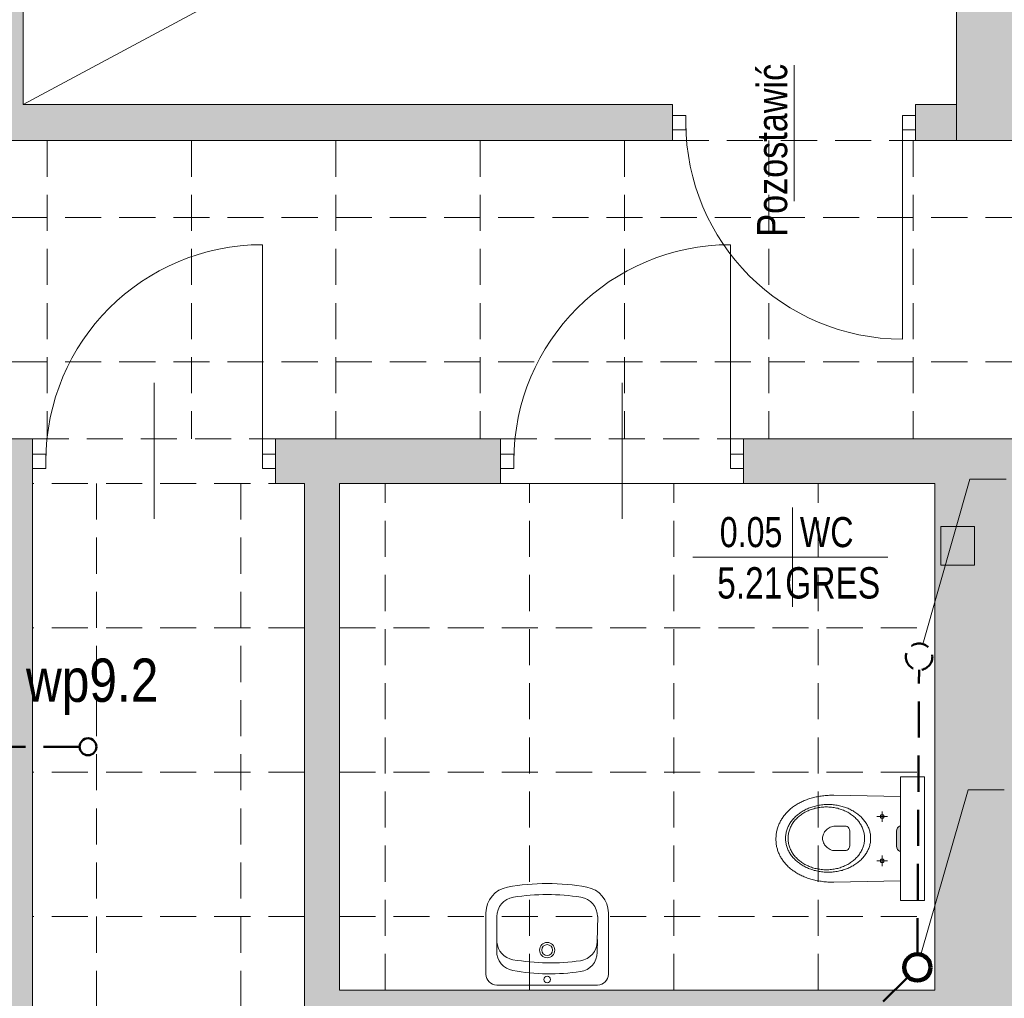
# Model space of a CAD drawing. Header units: millimetres. Extents: x -23540 to 53212, y -37964 to 41185.
# Tile 122 of 203: x 2682 to 3091, y -31684 to -31277. Entities that reach past the tile are written whole.
import ezdxf
from ezdxf.enums import TextEntityAlignment as Align

# ---------------------------------------------------------------- set-up
doc = ezdxf.new("R2010")
doc.units = ezdxf.units.MM
doc.linetypes.add('DASHED', pattern=[0.75, 0.5, -0.25])
doc.linetypes.add('DASHEDX2', pattern=[1.5, 1, -0.5])
doc.layers.get('0').update_dxf_attribs({"lineweight": 18})
for name, color, linetype, lineweight in [('BA_KS_ist.', 34, 'Continuous', 50), ('BA_met', 7, 'Continuous', 18), ('BA_txs', 2, 'Continuous', 18), ('Cienka', 7, 'Continuous', 18), ('MM_KS_OPISY', 7, 'Continuous', 9), ('PG_PRZERYWANE_ŚREDNIE', 1, 'DASHEDX2', 18), ('PG_WIDOKOWE_CIENKIE', 1, 'Continuous', 18), ('PG_ŚCIANY_DZIAŁOWE', 3, 'Continuous', 18), ('PG_ŚCIANY_SŁUPY', 4, 'Continuous', 18), ('WYPOSAŻENIE GARAŻU', 253, 'Continuous', 5)]:
    doc.layers.add(name, color=color, linetype=linetype, lineweight=lineweight)
doc.styles.add('BIKTS', font='bikromsw.shx', dxfattribs={"width": 0.85})
doc.styles.add('ROMANS', font='bikromsw.shx', dxfattribs={"width": 0.8})
doc.styles.get("Standard").update_dxf_attribs({"font": 'arial.ttf'})

# ---------------------------------------------------------------- blocks, each defined once
blk = doc.blocks.new('dr1h901')
at = {"color": 0}
blk.add_line((-0.5, 0), (-0.5, 1), dxfattribs=at)
blk.add_line((0, 0.3622), (0, -0.2655))
blk.add_arc((-0.5, 0), 1, 0, 90, dxfattribs=at)
blk = doc.blocks.new('jamb')
blk.add_lwpolyline([(-0.5, -0.5), (-0.5, 0.5), (0.5, 0.5), (0.5, -0.5)], close=True)
blk = doc.blocks.new('bikmet')
blk.add_line((0, 1.65), (0, -1.65))
at = {"style": 'ROMANS', "width": 0.8}
blk.add_attdef('NRPOM', text='', height=1, dxfattribs=at).set_placement((-0.333, 0.333), align=Align.RIGHT)
blk.add_attdef('NWAPOM', (0.25, 0.333), '', height=1, dxfattribs=at)
blk.add_attdef('PODLOGA', text='', height=1.042, dxfattribs=at).set_placement((0.25, -0.333), align=Align.TOP_LEFT)
blk.add_attdef('RAREA', text='', height=1.042, dxfattribs=at).set_placement((-0.333, -0.333), align=Align.TOP_RIGHT)

msp = doc.modelspace()

# ---------------------------------------------------------------- hatches: boundary and pattern name
at = {"lineweight": 18, "true_color": 0x636466, "transparency": 33554559}
h = msp.add_hatch(color=251, dxfattribs=at)
h.dxf.hatch_style = 1
h.paths.add_polyline_path([(3046.65, -31620.61), (3046.76, -31621.38), (3047.04, -31622), (3047.44, -31622.46), (3047.87, -31622.75), (3048.29, -31622.85), (3048.29, -31612.26), (3047.87, -31612.36), (3047.44, -31612.64), (3047.04, -31613.1), (3046.76, -31613.73), (3046.65, -31614.5)])
at = {"layer": 'PG_ŚCIANY_DZIAŁOWE', "true_color": 0x636466, "transparency": 33554610}
h = msp.add_hatch(color=251, dxfattribs=at)
h.dxf.hatch_style = 1
h.paths.add_polyline_path([(2460.37, -30145.22), (2465.37, -30145.22), (2465.37, -30150.72), (2460.37, -30150.72)])
h.paths.add_polyline_path([(2453.62, -30049.72), (2477.12, -30049.72), (2477.12, -29716.72), (2517.12, -29716.72), (2517.12, -29702.72), (2557.62, -29702.72), (2557.62, -29645.46), (2504.62, -29645.46), (2504.62, -29516.46), (2453.62, -29516.46)])
h.paths.add_polyline_path([(2477.12, -30150.72), (2465.37, -30150.72), (2465.37, -30145.22), (2460.37, -30145.22), (2460.37, -30150.72), (2453.62, -30150.72), (2453.62, -31104.46), (2648.75, -31104.46), (2648.75, -31144.22), (2668.62, -31144.22), (2668.62, -31327.46), (2953.62, -31327.46), (2953.62, -31312.46), (2683.62, -31312.46), (2683.62, -31104.46), (3071.62, -31104.46), (3071.62, -31327.46), (3110.62, -31327.46), (3110.62, -31330.46), (3240.67, -31330.46), (3279.62, -31330.46), (3316.55, -31300.46), (3122.12, -31300.46), (3122.12, -31079.46), (2477.12, -31079.46), (2477.12, -30518.72), (2658.62, -30518.72), (2658.62, -30497.22), (2477.12, -30497.22), (2477.12, -30314.72), (2492.12, -30314.72), (2492.12, -30272.22), (2477.12, -30272.22)])
h = msp.add_hatch(color=251, dxfattribs=at)
h.dxf.hatch_style = 1
h.paths.add_polyline_path([(3316.55, -31474.96), (3279.62, -31474.96), (3279.62, -31943.46), (3105.62, -31943.46), (3105.62, -31559.46), (3105.62, -31451.46), (2983.12, -31451.46), (2983.12, -31469.96), (3062.62, -31469.96), (3062.62, -31680.46), (2815.12, -31680.46), (2815.12, -31469.96), (2882.12, -31469.96), (2882.12, -31451.46), (2788.62, -31451.46), (2788.62, -31469.96), (2800.62, -31469.96), (2800.62, -31698.96), (3062.62, -31698.96), (3062.62, -31884.96), (2687.62, -31884.96), (2687.62, -31469.96), (2687.62, -31451.46), (2637.62, -31451.46), (2637.62, -31467.46), (2669.12, -31467.46), (2669.12, -31905.96), (2868.62, -31905.96), (2868.62, -31912.96), (2877.62, -31912.96), (2877.62, -31905.96), (3066.62, -31905.96), (3066.62, -32071.46), (3053.12, -32071.46), (3053.12, -32143.46), (3128.17, -32143.46), (3128.17, -31989.42), (3316.55, -31989.42)])
h.paths.add_polyline_path([(3279.62, -31334.96), (3316.55, -31334.96), (3316.55, -31300.46), (3279.62, -31330.46)])
h = msp.add_hatch(color=251, dxfattribs=at)
h.dxf.hatch_style = 1
h.paths.add_polyline_path([(3071.62, -31312.46), (3054.62, -31312.46), (3054.62, -31327.46), (3071.62, -31327.46)])

# ---------------------------------------------------------------- linework, layer by layer
at = {"color": 251, "true_color": 0x636466, "extrusion": (0, 0, -1)}
for p, q in [((3004.12, -31352.56), (3004.12, -31296.07)), ((3049.12, -31319.96), (3049.12, -31409.96))]:
    msp.add_line(p, q, dxfattribs=at)
at = {"color": 251, "lineweight": 20, "true_color": 0x636466}
for p, q in [((2953.62, -31327.46), (2953.62, -31312.46)), ((3054.62, -31312.46), (3054.62, -31327.46)), ((3062.62, -31469.96), (3062.62, -31680.46)), ((2815.12, -31680.46), (3062.62, -31680.46))]:
    msp.add_line(p, q, dxfattribs=at)
at = {"color": 251, "true_color": 0x636466}
for p, q in [((2953.62, -31316.96), (2953.62, -31322.96)), ((2959.12, -31316.96), (2953.62, -31316.96)), ((2959.12, -31322.96), (2959.12, -31316.96)), ((3049.12, -31316.96), (3049.12, -31322.96)), ((3054.62, -31316.96), (3049.12, -31316.96)), ((3054.62, -31322.96), (3054.62, -31316.96)), ((2953.62, -31322.96), (2959.12, -31322.96)), ((3049.12, -31322.96), (3054.62, -31322.96)), ((3054.62, -31327.46), (3110.62, -31327.46)), ((2637.62, -31451.46), (2687.62, -31451.46)), ((2687.62, -31469.96), (2687.62, -31451.46)), ((2788.62, -31451.46), (2882.12, -31451.46)), ((2788.62, -31469.96), (2788.62, -31451.46)), ((2882.12, -31469.96), (2882.12, -31451.46)), ((2983.12, -31451.46), (3105.62, -31451.46)), ((2983.12, -31469.96), (2983.12, -31451.46)), ((2687.62, -31469.96), (2687.62, -31884.96)), ((2788.62, -31469.96), (2800.62, -31469.96)), ((2800.62, -31469.96), (2800.62, -31698.96)), ((2815.12, -31469.96), (2882.12, -31469.96)), ((2815.12, -31680.46), (2815.12, -31469.96)), ((2983.12, -31469.96), (3062.62, -31469.96))]:
    msp.add_line(p, q, dxfattribs=at)
at = {"color": 251, "lineweight": 18, "true_color": 0x636466}
for p, q in [((3048.29, -31591.89), (3048.29, -31643.21)), ((3048.29, -31591.89), (3058.29, -31591.89)), ((3058.29, -31591.89), (3058.29, -31643.21)), ((3048.29, -31643.21), (3058.29, -31643.21))]:
    msp.add_line(p, q, dxfattribs=at)
at = {"color": 251, "lineweight": 13, "true_color": 0x636466}
for p, q in [((3014.82, -31599.91), (3014.28, -31600.01)), ((3015.37, -31599.83), (3014.82, -31599.91)), ((3015.92, -31599.76), (3015.37, -31599.83)), ((3016.48, -31599.69), (3015.92, -31599.76)), ((3017.05, -31599.63), (3016.48, -31599.69)), ((3017.62, -31599.58), (3017.05, -31599.63)), ((3018.2, -31599.55), (3017.62, -31599.58)), ((3018.79, -31599.52), (3018.2, -31599.55)), ((3019.38, -31599.5), (3018.79, -31599.52)), ((3019.98, -31599.49), (3019.38, -31599.5)), ((3020.58, -31599.48), (3019.98, -31599.49)), ((3048.29, -31600.03), (3020.58, -31599.48)), ((3004.23, -31603.98), (3003.86, -31604.24)), ((3004.61, -31603.73), (3004.23, -31603.98)), ((3004.99, -31603.48), (3004.61, -31603.73)), ((3005.38, -31603.24), (3004.99, -31603.48)), ((3005.78, -31603), (3005.38, -31603.24)), ((3006.19, -31602.78), (3005.78, -31603)), ((3006.61, -31602.55), (3006.19, -31602.78)), ((3007.03, -31602.34), (3006.61, -31602.55)), ((3007.46, -31602.13), (3007.03, -31602.34)), ((3007.9, -31601.93), (3007.46, -31602.13)), ((3008.35, -31601.74), (3007.9, -31601.93)), ((3008.8, -31601.55), (3008.35, -31601.74)), ((3009.27, -31601.37), (3008.8, -31601.55)), ((3009.74, -31601.2), (3009.27, -31601.37)), ((3010.21, -31601.04), (3009.74, -31601.2)), ((3010.7, -31600.88), (3010.21, -31601.04)), ((3011.19, -31600.73), (3010.7, -31600.88)), ((3011.69, -31600.59), (3011.19, -31600.73)), ((3012.19, -31600.46), (3011.69, -31600.59)), ((3012.7, -31600.33), (3012.19, -31600.46)), ((3012.44, -31604.13), (3012.94, -31604)), ((3013.22, -31600.21), (3012.7, -31600.33)), ((3012.94, -31604), (3013.45, -31603.88)), ((3013.75, -31600.11), (3013.22, -31600.21)), ((3013.45, -31603.88), (3013.96, -31603.78)), ((3014.28, -31600.01), (3013.75, -31600.11)), ((3013.96, -31603.78), (3014.47, -31603.68)), ((3014.47, -31603.68), (3014.99, -31603.6)), ((3014.99, -31603.6), (3015.52, -31603.53)), ((3015.52, -31603.53), (3016.05, -31603.47)), ((3016.05, -31603.47), (3016.59, -31603.42)), ((3016.59, -31603.42), (3017.13, -31603.39)), ((3017.13, -31603.39), (3017.68, -31603.37)), ((3017.68, -31603.37), (3018.23, -31603.36)), ((3018.23, -31603.36), (3018.23, -31603.36)), ((3018.23, -31603.36), (3018.77, -31603.37)), ((3018.77, -31603.37), (3019.32, -31603.39)), ((3019.32, -31603.39), (3019.86, -31603.42)), ((3019.86, -31603.42), (3020.4, -31603.47)), ((3020.4, -31603.47), (3020.93, -31603.53)), ((3020.93, -31603.53), (3021.46, -31603.6)), ((3021.46, -31603.6), (3021.98, -31603.68)), ((3021.98, -31603.68), (3022.49, -31603.78)), ((3022.49, -31603.78), (3023, -31603.88)), ((3023, -31603.88), (3023.51, -31604)), ((3023.51, -31604), (3024.01, -31604.13)), ((2999.85, -31608.12), (2999.6, -31608.45)), ((3000.1, -31607.79), (2999.85, -31608.12)), ((3000.37, -31607.46), (3000.1, -31607.79)), ((3000.64, -31607.15), (3000.37, -31607.46)), ((3000.93, -31606.83), (3000.64, -31607.15)), ((3001.22, -31606.52), (3000.93, -31606.83)), ((3001.52, -31606.22), (3001.22, -31606.52)), ((3001.83, -31605.92), (3001.52, -31606.22)), ((3002.15, -31605.62), (3001.83, -31605.92)), ((3002.47, -31605.34), (3002.15, -31605.62)), ((3002.81, -31605.05), (3002.47, -31605.34)), ((3003.15, -31604.78), (3002.81, -31605.05)), ((3003.5, -31604.5), (3003.15, -31604.78)), ((3003.86, -31604.24), (3003.5, -31604.5)), ((3004.85, -31608.23), (3005.19, -31607.93)), ((3005.19, -31607.93), (3005.54, -31607.63)), ((3005.54, -31607.63), (3005.91, -31607.34)), ((3005.91, -31607.34), (3006.28, -31607.06)), ((3006.24, -31608.2), (3006.61, -31607.91)), ((3006.28, -31607.06), (3006.66, -31606.79)), ((3006.61, -31607.91), (3006.99, -31607.63)), ((3006.66, -31606.79), (3007.06, -31606.53)), ((3006.99, -31607.63), (3007.37, -31607.35)), ((3007.06, -31606.53), (3007.46, -31606.28)), ((3007.37, -31607.35), (3007.77, -31607.09)), ((3007.46, -31606.28), (3007.87, -31606.03)), ((3007.77, -31607.09), (3008.18, -31606.84)), ((3007.87, -31606.03), (3008.29, -31605.8)), ((3008.18, -31606.84), (3008.6, -31606.6)), ((3008.29, -31605.8), (3008.72, -31605.57)), ((3008.6, -31606.6), (3009.03, -31606.37)), ((3008.72, -31605.57), (3009.16, -31605.36)), ((3009.03, -31606.37), (3009.47, -31606.15)), ((3009.16, -31605.36), (3009.6, -31605.15)), ((3009.47, -31606.15), (3009.91, -31605.95)), ((3009.6, -31605.15), (3010.06, -31604.95)), ((3009.91, -31605.95), (3010.37, -31605.75)), ((3010.06, -31604.95), (3010.52, -31604.77)), ((3010.37, -31605.75), (3010.83, -31605.57)), ((3010.52, -31604.77), (3010.99, -31604.59)), ((3010.83, -31605.57), (3011.3, -31605.39)), ((3010.99, -31604.59), (3011.47, -31604.43)), ((3011.3, -31605.39), (3011.78, -31605.23)), ((3011.47, -31604.43), (3011.95, -31604.28)), ((3011.78, -31605.23), (3012.27, -31605.09)), ((3011.95, -31604.28), (3012.44, -31604.13)), ((3012.27, -31605.09), (3012.76, -31604.95)), ((3012.76, -31604.95), (3013.26, -31604.83)), ((3013.26, -31604.83), (3013.77, -31604.73)), ((3013.77, -31604.73), (3014.29, -31604.63)), ((3014.29, -31604.63), (3014.81, -31604.55)), ((3014.81, -31604.55), (3015.33, -31604.48)), ((3015.33, -31604.48), (3015.86, -31604.43)), ((3015.86, -31604.43), (3016.4, -31604.4)), ((3016.4, -31604.4), (3016.94, -31604.37)), ((3016.94, -31604.37), (3017.49, -31604.37)), ((3017.49, -31604.37), (3017.49, -31604.36)), ((3017.49, -31604.37), (3018.03, -31604.37)), ((3018.03, -31604.37), (3018.57, -31604.4)), ((3018.57, -31604.4), (3019.11, -31604.43)), ((3019.11, -31604.43), (3019.64, -31604.48)), ((3019.64, -31604.48), (3020.17, -31604.55)), ((3020.17, -31604.55), (3020.69, -31604.63)), ((3020.69, -31604.63), (3021.2, -31604.73)), ((3021.2, -31604.73), (3021.71, -31604.83)), ((3021.71, -31604.83), (3022.21, -31604.95)), ((3022.21, -31604.95), (3022.71, -31605.09)), ((3022.71, -31605.09), (3023.19, -31605.23)), ((3023.19, -31605.23), (3023.67, -31605.39)), ((3023.67, -31605.39), (3024.14, -31605.57)), ((3024.01, -31604.13), (3024.5, -31604.28)), ((3024.14, -31605.57), (3024.61, -31605.75)), ((3024.5, -31604.28), (3024.98, -31604.43)), ((3024.61, -31605.75), (3025.06, -31605.95)), ((3024.98, -31604.43), (3025.46, -31604.59)), ((3025.06, -31605.95), (3025.51, -31606.15)), ((3025.46, -31604.59), (3025.93, -31604.77)), ((3025.51, -31606.15), (3025.95, -31606.37)), ((3025.93, -31604.77), (3026.39, -31604.95)), ((3025.95, -31606.37), (3026.38, -31606.6)), ((3026.38, -31606.6), (3026.79, -31606.84)), ((3026.39, -31604.95), (3026.85, -31605.15)), ((3026.79, -31606.84), (3027.2, -31607.09)), ((3026.85, -31605.15), (3027.29, -31605.36)), ((3027.2, -31607.09), (3027.6, -31607.35)), ((3027.29, -31605.36), (3027.73, -31605.57)), ((3027.6, -31607.35), (3027.99, -31607.63)), ((3027.73, -31605.57), (3028.16, -31605.8)), ((3027.99, -31607.63), (3028.37, -31607.91)), ((3028.16, -31605.8), (3028.58, -31606.03)), ((3028.37, -31607.91), (3028.73, -31608.2)), ((3028.58, -31606.03), (3028.99, -31606.28)), ((3028.99, -31606.28), (3029.4, -31606.53)), ((3029.4, -31606.53), (3029.79, -31606.79)), ((3029.79, -31606.79), (3030.17, -31607.06)), ((3030.17, -31607.06), (3030.54, -31607.34)), ((3030.54, -31607.34), (3030.91, -31607.63)), ((3030.91, -31607.63), (3031.26, -31607.93)), ((3031.26, -31607.93), (3031.6, -31608.23)), ((3039.97, -31607.98), (3039.85, -31608.4)), ((3040.26, -31607.69), (3039.97, -31607.98)), ((3040.67, -31607.58), (3040.26, -31607.69)), ((3040.67, -31610.58), (3040.67, -31606.21)), ((3041.09, -31607.69), (3040.67, -31607.58)), ((3041.38, -31607.98), (3041.09, -31607.69)), ((3041.49, -31608.4), (3041.38, -31607.98)), ((2997.64, -31612.02), (2997.5, -31612.39)), ((2997.79, -31611.64), (2997.64, -31612.02)), ((2997.96, -31611.27), (2997.79, -31611.64)), ((2998.13, -31610.91), (2997.96, -31611.27)), ((2998.31, -31610.54), (2998.13, -31610.91)), ((2998.5, -31610.19), (2998.31, -31610.54)), ((2998.7, -31609.83), (2998.5, -31610.19)), ((2998.91, -31609.48), (2998.7, -31609.83)), ((2999.13, -31609.13), (2998.91, -31609.48)), ((2999.36, -31608.79), (2999.13, -31609.13)), ((2999.6, -31608.45), (2999.36, -31608.79)), ((3001.68, -31612.44), (3001.87, -31612.05)), ((3001.87, -31612.05), (3002.08, -31611.68)), ((3002.08, -31611.68), (3002.3, -31611.3)), ((3002.3, -31611.3), (3002.53, -31610.93)), ((3002.53, -31610.93), (3002.78, -31610.57)), ((3002.78, -31610.57), (3003.04, -31610.22)), ((3002.83, -31612.35), (3003.03, -31611.96)), ((3003.03, -31611.96), (3003.26, -31611.58)), ((3003.04, -31610.22), (3003.31, -31609.87)), ((3003.26, -31611.58), (3003.5, -31611.21)), ((3003.31, -31609.87), (3003.6, -31609.53)), ((3003.5, -31611.21), (3003.75, -31610.84)), ((3003.6, -31609.53), (3003.89, -31609.19)), ((3003.75, -31610.84), (3004.02, -31610.48)), ((3003.89, -31609.19), (3004.2, -31608.87)), ((3004.02, -31610.48), (3004.3, -31610.13)), ((3004.2, -31608.87), (3004.52, -31608.55)), ((3004.3, -31610.13), (3004.59, -31609.79)), ((3004.52, -31608.55), (3004.85, -31608.23)), ((3004.59, -31609.79), (3004.9, -31609.45)), ((3004.9, -31609.45), (3005.21, -31609.13)), ((3005.21, -31609.13), (3005.54, -31608.81)), ((3005.54, -31608.81), (3005.89, -31608.5)), ((3005.89, -31608.5), (3006.24, -31608.2)), ((3028.73, -31608.2), (3029.09, -31608.5)), ((3029.09, -31608.5), (3029.43, -31608.81)), ((3029.43, -31608.81), (3029.76, -31609.13)), ((3029.76, -31609.13), (3030.08, -31609.45)), ((3030.08, -31609.45), (3030.39, -31609.79)), ((3030.39, -31609.79), (3030.68, -31610.13)), ((3030.68, -31610.13), (3030.96, -31610.48)), ((3030.96, -31610.48), (3031.23, -31610.84)), ((3031.23, -31610.84), (3031.48, -31611.21)), ((3031.48, -31611.21), (3031.72, -31611.58)), ((3031.6, -31608.23), (3031.93, -31608.55)), ((3031.72, -31611.58), (3031.94, -31611.96)), ((3031.93, -31608.55), (3032.25, -31608.87)), ((3031.94, -31611.96), (3032.15, -31612.35)), ((3032.25, -31608.87), (3032.56, -31609.19)), ((3032.56, -31609.19), (3032.85, -31609.53)), ((3032.85, -31609.53), (3033.14, -31609.87)), ((3033.14, -31609.87), (3033.41, -31610.22)), ((3033.41, -31610.22), (3033.67, -31610.57)), ((3033.67, -31610.57), (3033.92, -31610.93)), ((3033.92, -31610.93), (3034.15, -31611.3)), ((3034.15, -31611.3), (3034.37, -31611.68)), ((3034.37, -31611.68), (3034.58, -31612.05)), ((3034.58, -31612.05), (3034.77, -31612.44)), ((3038.42, -31608.4), (3042.92, -31608.4)), ((3039.85, -31608.4), (3039.97, -31608.81)), ((3039.97, -31608.81), (3040.26, -31609.1)), ((3040.26, -31609.1), (3040.67, -31609.21)), ((3040.67, -31609.21), (3041.09, -31609.1)), ((3041.09, -31609.1), (3041.38, -31608.81)), ((3041.38, -31608.81), (3041.49, -31608.4)), ((3047.87, -31612.36), (3048.29, -31612.26)), ((2996.61, -31616.33), (2996.58, -31616.74)), ((2996.65, -31615.92), (2996.61, -31616.33)), ((2996.71, -31615.52), (2996.65, -31615.92)), ((2996.77, -31615.12), (2996.71, -31615.52)), ((2996.84, -31614.72), (2996.77, -31615.12)), ((2996.93, -31614.33), (2996.84, -31614.72)), ((2997.02, -31613.93), (2996.93, -31614.33)), ((2997.12, -31613.55), (2997.02, -31613.93)), ((2997.24, -31613.16), (2997.12, -31613.55)), ((2997.36, -31612.77), (2997.24, -31613.16)), ((2997.5, -31612.39), (2997.36, -31612.77)), ((3000.56, -31616.55), (3000.61, -31616.12)), ((3000.61, -31616.12), (3000.66, -31615.7)), ((3000.66, -31615.7), (3000.74, -31615.27)), ((3000.74, -31615.27), (3000.83, -31614.86)), ((3000.83, -31614.86), (3000.93, -31614.44)), ((3000.93, -31614.44), (3001.05, -31614.03)), ((3001.05, -31614.03), (3001.19, -31613.63)), ((3001.19, -31613.63), (3001.34, -31613.23)), ((3001.34, -31613.23), (3001.5, -31612.83)), ((3001.5, -31612.83), (3001.68, -31612.44)), ((3001.61, -31616.53), (3001.65, -31616.09)), ((3001.65, -31616.09), (3001.72, -31615.66)), ((3001.72, -31615.66), (3001.8, -31615.22)), ((3001.8, -31615.22), (3001.9, -31614.8)), ((3001.9, -31614.8), (3002.01, -31614.38)), ((3002.01, -31614.38), (3002.14, -31613.96)), ((3002.14, -31613.96), (3002.29, -31613.55)), ((3002.29, -31613.55), (3002.45, -31613.14)), ((3002.45, -31613.14), (3002.63, -31612.74)), ((3002.63, -31612.74), (3002.83, -31612.35)), ((3015.99, -31616.52), (3016.12, -31616.07)), ((3016.12, -31616.07), (3016.31, -31615.62)), ((3016.31, -31615.62), (3016.53, -31615.19)), ((3016.53, -31615.19), (3016.8, -31614.76)), ((3016.8, -31614.76), (3017.12, -31614.36)), ((3017.12, -31614.36), (3017.46, -31613.98)), ((3017.46, -31613.98), (3017.84, -31613.63)), ((3017.84, -31613.63), (3018.25, -31613.31)), ((3018.25, -31613.31), (3018.69, -31613.02)), ((3018.69, -31613.02), (3019.15, -31612.78)), ((3019.15, -31612.78), (3019.63, -31612.58)), ((3019.63, -31612.58), (3020.13, -31612.44)), ((3020.13, -31612.44), (3020.65, -31612.35)), ((3020.65, -31612.35), (3021.17, -31612.32)), ((3021.17, -31612.32), (3025.02, -31612.32)), ((3025.02, -31612.32), (3025.37, -31612.33)), ((3025.37, -31612.33), (3025.77, -31612.4)), ((3025.77, -31612.4), (3026.19, -31612.55)), ((3026.19, -31612.55), (3026.58, -31612.81)), ((3026.58, -31612.81), (3026.91, -31613.19)), ((3026.91, -31613.19), (3027.13, -31613.72)), ((3027.13, -31613.72), (3027.22, -31614.43)), ((3027.22, -31614.43), (3027.22, -31614.43)), ((3027.22, -31614.43), (3027.22, -31617.66)), ((3032.15, -31612.35), (3032.34, -31612.74)), ((3032.34, -31612.74), (3032.52, -31613.14)), ((3032.52, -31613.14), (3032.69, -31613.55)), ((3032.69, -31613.55), (3032.83, -31613.96)), ((3032.83, -31613.96), (3032.96, -31614.38)), ((3032.96, -31614.38), (3033.08, -31614.8)), ((3033.08, -31614.8), (3033.18, -31615.22)), ((3033.18, -31615.22), (3033.26, -31615.66)), ((3033.26, -31615.66), (3033.32, -31616.09)), ((3033.32, -31616.09), (3033.37, -31616.53)), ((3034.77, -31612.44), (3034.95, -31612.83)), ((3034.95, -31612.83), (3035.11, -31613.23)), ((3035.11, -31613.23), (3035.26, -31613.63)), ((3035.26, -31613.63), (3035.4, -31614.03)), ((3035.4, -31614.03), (3035.52, -31614.44)), ((3035.52, -31614.44), (3035.62, -31614.86)), ((3035.62, -31614.86), (3035.71, -31615.27)), ((3035.71, -31615.27), (3035.79, -31615.7)), ((3035.79, -31615.7), (3035.84, -31616.12)), ((3035.84, -31616.12), (3035.89, -31616.55)), ((3046.65, -31614.5), (3046.76, -31613.73)), ((3046.65, -31614.5), (3046.65, -31620.61)), ((3046.76, -31613.73), (3047.04, -31613.1)), ((3047.04, -31613.1), (3047.44, -31612.64)), ((3047.44, -31612.64), (3047.87, -31612.36)), ((2996.56, -31617.15), (2996.55, -31617.56)), ((2996.55, -31617.56), (2996.55, -31617.97)), ((2996.55, -31617.97), (2996.56, -31618.38)), ((2996.58, -31616.74), (2996.56, -31617.15)), ((2996.56, -31618.38), (2996.58, -31618.79)), ((2996.58, -31618.79), (2996.61, -31619.19)), ((2996.61, -31619.19), (2996.66, -31619.6)), ((2996.66, -31619.6), (2996.71, -31620)), ((2996.71, -31620), (2996.77, -31620.39)), ((2996.77, -31620.39), (2996.85, -31620.79)), ((3000.53, -31617.42), (3000.54, -31616.99)), ((3000.54, -31617.86), (3000.53, -31617.42)), ((3000.53, -31617.42), (3000.53, -31617.42)), ((3000.54, -31616.99), (3000.56, -31616.55)), ((3000.56, -31618.3), (3000.54, -31617.86)), ((3000.61, -31618.73), (3000.56, -31618.3)), ((3000.66, -31619.15), (3000.61, -31618.73)), ((3000.74, -31619.57), (3000.66, -31619.15)), ((3000.83, -31619.99), (3000.74, -31619.57)), ((3000.93, -31620.41), (3000.83, -31619.99)), ((3001.05, -31620.82), (3000.93, -31620.41)), ((3001.57, -31617.42), (3001.58, -31616.98)), ((3001.58, -31617.87), (3001.57, -31617.42)), ((3001.57, -31617.42), (3001.57, -31617.42)), ((3001.58, -31616.98), (3001.61, -31616.53)), ((3001.61, -31618.32), (3001.58, -31617.87)), ((3001.65, -31618.76), (3001.61, -31618.32)), ((3001.72, -31619.19), (3001.65, -31618.76)), ((3001.8, -31619.62), (3001.72, -31619.19)), ((3001.9, -31620.05), (3001.8, -31619.62)), ((3002.01, -31620.47), (3001.9, -31620.05)), ((3015.88, -31617.43), (3015.9, -31616.98)), ((3015.9, -31617.88), (3015.88, -31617.43)), ((3015.9, -31616.98), (3015.99, -31616.52)), ((3015.99, -31618.33), (3015.9, -31617.88)), ((3016.12, -31618.78), (3015.99, -31618.33)), ((3016.3, -31619.23), (3016.12, -31618.78)), ((3016.53, -31619.66), (3016.3, -31619.23)), ((3016.8, -31620.09), (3016.53, -31619.66)), ((3017.11, -31620.49), (3016.8, -31620.09)), ((3027.22, -31620.41), (3027.13, -31621.12)), ((3027.22, -31617.66), (3027.22, -31620.41)), ((3033.08, -31620.05), (3032.96, -31620.47)), ((3033.18, -31619.62), (3033.08, -31620.05)), ((3033.26, -31619.19), (3033.18, -31619.62)), ((3033.32, -31618.76), (3033.26, -31619.19)), ((3033.37, -31618.32), (3033.32, -31618.76)), ((3033.37, -31616.53), (3033.39, -31616.98)), ((3033.39, -31617.87), (3033.37, -31618.32)), ((3033.39, -31616.98), (3033.4, -31617.42)), ((3033.4, -31617.42), (3033.39, -31617.87)), ((3033.4, -31617.42), (3033.4, -31617.42)), ((3035.52, -31620.41), (3035.4, -31620.82)), ((3035.62, -31619.99), (3035.52, -31620.41)), ((3035.71, -31619.57), (3035.62, -31619.99)), ((3035.79, -31619.15), (3035.71, -31619.57)), ((3035.84, -31618.73), (3035.79, -31619.15)), ((3035.89, -31618.3), (3035.84, -31618.73)), ((3035.89, -31616.55), (3035.91, -31616.99)), ((3035.91, -31617.86), (3035.89, -31618.3)), ((3035.91, -31616.99), (3035.92, -31617.42)), ((3035.92, -31617.42), (3035.91, -31617.86)), ((2996.85, -31620.79), (2996.94, -31621.18)), ((2996.94, -31621.18), (2997.03, -31621.57)), ((2997.03, -31621.57), (2997.14, -31621.96)), ((2997.14, -31621.96), (2997.26, -31622.34)), ((2997.26, -31622.34), (2997.39, -31622.72)), ((2997.39, -31622.72), (2997.53, -31623.1)), ((2997.53, -31623.1), (2997.68, -31623.47)), ((2997.68, -31623.47), (2997.83, -31623.84)), ((2997.83, -31623.84), (2998, -31624.21)), ((2998, -31624.21), (2998.18, -31624.57)), ((3001.19, -31621.22), (3001.05, -31620.82)), ((3001.34, -31621.62), (3001.19, -31621.22)), ((3001.5, -31622.02), (3001.34, -31621.62)), ((3001.68, -31622.41), (3001.5, -31622.02)), ((3001.87, -31622.79), (3001.68, -31622.41)), ((3002.08, -31623.17), (3001.87, -31622.79)), ((3002.14, -31620.89), (3002.01, -31620.47)), ((3002.3, -31623.55), (3002.08, -31623.17)), ((3002.29, -31621.3), (3002.14, -31620.89)), ((3002.45, -31621.71), (3002.29, -31621.3)), ((3002.53, -31623.91), (3002.3, -31623.55)), ((3002.63, -31622.11), (3002.45, -31621.71)), ((3002.78, -31624.28), (3002.53, -31623.91)), ((3002.83, -31622.5), (3002.63, -31622.11)), ((3003.04, -31624.63), (3002.78, -31624.28)), ((3003.03, -31622.89), (3002.83, -31622.5)), ((3003.26, -31623.27), (3003.03, -31622.89)), ((3003.5, -31623.64), (3003.26, -31623.27)), ((3003.75, -31624.01), (3003.5, -31623.64)), ((3004.02, -31624.37), (3003.75, -31624.01)), ((3004.3, -31624.72), (3004.02, -31624.37)), ((3017.45, -31620.87), (3017.11, -31620.49)), ((3017.83, -31621.22), (3017.45, -31620.87)), ((3018.24, -31621.54), (3017.83, -31621.22)), ((3018.68, -31621.83), (3018.24, -31621.54)), ((3019.13, -31622.07), (3018.68, -31621.83)), ((3019.61, -31622.27), (3019.13, -31622.07)), ((3020.11, -31622.41), (3019.61, -31622.27)), ((3020.62, -31622.5), (3020.11, -31622.41)), ((3021.15, -31622.54), (3020.62, -31622.5)), ((3025, -31622.52), (3021.15, -31622.54)), ((3025.36, -31622.51), (3025, -31622.52)), ((3025.76, -31622.44), (3025.36, -31622.51)), ((3026.18, -31622.29), (3025.76, -31622.44)), ((3026.58, -31622.03), (3026.18, -31622.29)), ((3026.91, -31621.65), (3026.58, -31622.03)), ((3027.13, -31621.12), (3026.91, -31621.65)), ((3030.96, -31624.37), (3030.68, -31624.72)), ((3031.23, -31624.01), (3030.96, -31624.37)), ((3031.48, -31623.64), (3031.23, -31624.01)), ((3031.72, -31623.27), (3031.48, -31623.64)), ((3031.94, -31622.89), (3031.72, -31623.27)), ((3032.15, -31622.5), (3031.94, -31622.89)), ((3032.34, -31622.11), (3032.15, -31622.5)), ((3032.52, -31621.71), (3032.34, -31622.11)), ((3032.69, -31621.3), (3032.52, -31621.71)), ((3032.83, -31620.89), (3032.69, -31621.3)), ((3032.96, -31620.47), (3032.83, -31620.89)), ((3033.67, -31624.28), (3033.41, -31624.63)), ((3033.92, -31623.91), (3033.67, -31624.28)), ((3034.15, -31623.55), (3033.92, -31623.91)), ((3034.37, -31623.17), (3034.15, -31623.55)), ((3034.58, -31622.79), (3034.37, -31623.17)), ((3034.77, -31622.41), (3034.58, -31622.79)), ((3034.95, -31622.02), (3034.77, -31622.41)), ((3035.11, -31621.62), (3034.95, -31622.02)), ((3035.26, -31621.22), (3035.11, -31621.62)), ((3035.4, -31620.82), (3035.26, -31621.22)), ((3046.65, -31620.61), (3046.76, -31621.38)), ((3046.76, -31621.38), (3047.04, -31622)), ((3047.04, -31622), (3047.44, -31622.46)), ((3047.44, -31622.46), (3047.87, -31622.75)), ((3047.87, -31622.75), (3048.29, -31622.85)), ((2998.18, -31624.57), (2998.37, -31624.93)), ((2998.37, -31624.93), (2998.57, -31625.29)), ((2998.57, -31625.29), (2998.78, -31625.64)), ((2998.78, -31625.64), (2998.99, -31625.98)), ((2998.99, -31625.98), (2999.22, -31626.33)), ((2999.22, -31626.33), (2999.46, -31626.66)), ((2999.46, -31626.66), (2999.7, -31627)), ((2999.7, -31627), (2999.96, -31627.33)), ((2999.96, -31627.33), (3000.22, -31627.65)), ((3000.22, -31627.65), (3000.5, -31627.97)), ((3000.5, -31627.97), (3000.78, -31628.28)), ((3000.78, -31628.28), (3001.07, -31628.59)), ((3001.07, -31628.59), (3001.37, -31628.9)), ((3003.31, -31624.98), (3003.04, -31624.63)), ((3003.6, -31625.32), (3003.31, -31624.98)), ((3003.89, -31625.66), (3003.6, -31625.32)), ((3004.2, -31625.98), (3003.89, -31625.66)), ((3004.52, -31626.3), (3004.2, -31625.98)), ((3004.59, -31625.06), (3004.3, -31624.72)), ((3004.85, -31626.61), (3004.52, -31626.3)), ((3004.9, -31625.4), (3004.59, -31625.06)), ((3005.19, -31626.92), (3004.85, -31626.61)), ((3005.21, -31625.72), (3004.9, -31625.4)), ((3005.54, -31627.22), (3005.19, -31626.92)), ((3005.54, -31626.04), (3005.21, -31625.72)), ((3005.89, -31626.35), (3005.54, -31626.04)), ((3005.91, -31627.5), (3005.54, -31627.22)), ((3006.24, -31626.65), (3005.89, -31626.35)), ((3006.28, -31627.78), (3005.91, -31627.5)), ((3006.61, -31626.94), (3006.24, -31626.65)), ((3006.66, -31628.06), (3006.28, -31627.78)), ((3006.99, -31627.22), (3006.61, -31626.94)), ((3007.06, -31628.32), (3006.66, -31628.06)), ((3007.37, -31627.49), (3006.99, -31627.22)), ((3007.46, -31628.57), (3007.06, -31628.32)), ((3007.77, -31627.76), (3007.37, -31627.49)), ((3007.87, -31628.82), (3007.46, -31628.57)), ((3008.18, -31628.01), (3007.77, -31627.76)), ((3008.6, -31628.25), (3008.18, -31628.01)), ((3009.03, -31628.48), (3008.6, -31628.25)), ((3009.47, -31628.7), (3009.03, -31628.48)), ((3025.95, -31628.48), (3025.51, -31628.7)), ((3026.38, -31628.25), (3025.95, -31628.48)), ((3026.79, -31628.01), (3026.38, -31628.25)), ((3027.2, -31627.76), (3026.79, -31628.01)), ((3027.6, -31627.49), (3027.2, -31627.76)), ((3027.99, -31627.22), (3027.6, -31627.49)), ((3028.37, -31626.94), (3027.99, -31627.22)), ((3028.73, -31626.65), (3028.37, -31626.94)), ((3028.99, -31628.57), (3028.58, -31628.82)), ((3029.09, -31626.35), (3028.73, -31626.65)), ((3029.4, -31628.32), (3028.99, -31628.57)), ((3029.43, -31626.04), (3029.09, -31626.35)), ((3029.79, -31628.06), (3029.4, -31628.32)), ((3029.76, -31625.72), (3029.43, -31626.04)), ((3030.08, -31625.4), (3029.76, -31625.72)), ((3030.17, -31627.78), (3029.79, -31628.06)), ((3030.39, -31625.06), (3030.08, -31625.4)), ((3030.54, -31627.5), (3030.17, -31627.78)), ((3030.68, -31624.72), (3030.39, -31625.06)), ((3030.91, -31627.22), (3030.54, -31627.5)), ((3031.26, -31626.92), (3030.91, -31627.22)), ((3031.6, -31626.61), (3031.26, -31626.92)), ((3031.93, -31626.3), (3031.6, -31626.61)), ((3032.25, -31625.98), (3031.93, -31626.3)), ((3032.56, -31625.66), (3032.25, -31625.98)), ((3032.85, -31625.32), (3032.56, -31625.66)), ((3033.14, -31624.98), (3032.85, -31625.32)), ((3033.41, -31624.63), (3033.14, -31624.98)), ((3038.42, -31626.81), (3042.92, -31626.81)), ((3039.97, -31626.39), (3039.85, -31626.81)), ((3039.85, -31626.81), (3039.97, -31627.22)), ((3040.26, -31626.1), (3039.97, -31626.39)), ((3039.97, -31627.22), (3040.26, -31627.51)), ((3040.67, -31625.99), (3040.26, -31626.1)), ((3040.26, -31627.51), (3040.67, -31627.62)), ((3040.67, -31628.99), (3040.67, -31624.62)), ((3041.09, -31626.1), (3040.67, -31625.99)), ((3040.67, -31627.62), (3041.09, -31627.51)), ((3041.38, -31626.39), (3041.09, -31626.1)), ((3041.09, -31627.51), (3041.38, -31627.22)), ((3041.49, -31626.81), (3041.38, -31626.39)), ((3041.38, -31627.22), (3041.49, -31626.81)), ((3001.37, -31628.9), (3001.69, -31629.2)), ((3001.69, -31629.2), (3002, -31629.49)), ((3002, -31629.49), (3002.33, -31629.78)), ((3002.33, -31629.78), (3002.67, -31630.06)), ((3002.67, -31630.06), (3003.01, -31630.34)), ((3003.01, -31630.34), (3003.37, -31630.61)), ((3003.37, -31630.61), (3003.73, -31630.88)), ((3003.73, -31630.88), (3004.1, -31631.13)), ((3004.1, -31631.13), (3004.48, -31631.39)), ((3004.48, -31631.39), (3004.87, -31631.64)), ((3004.87, -31631.64), (3005.26, -31631.88)), ((3005.26, -31631.88), (3005.67, -31632.11)), ((3005.67, -31632.11), (3006.08, -31632.34)), ((3006.08, -31632.34), (3006.5, -31632.56)), ((3006.5, -31632.56), (3006.92, -31632.77)), ((3008.29, -31629.05), (3007.87, -31628.82)), ((3008.72, -31629.28), (3008.29, -31629.05)), ((3009.16, -31629.49), (3008.72, -31629.28)), ((3009.6, -31629.7), (3009.16, -31629.49)), ((3009.91, -31628.9), (3009.47, -31628.7)), ((3010.06, -31629.9), (3009.6, -31629.7)), ((3010.37, -31629.1), (3009.91, -31628.9)), ((3010.52, -31630.08), (3010.06, -31629.9)), ((3010.83, -31629.28), (3010.37, -31629.1)), ((3010.99, -31630.26), (3010.52, -31630.08)), ((3011.3, -31629.45), (3010.83, -31629.28)), ((3011.47, -31630.42), (3010.99, -31630.26)), ((3011.78, -31629.61), (3011.3, -31629.45)), ((3011.95, -31630.57), (3011.47, -31630.42)), ((3012.27, -31629.76), (3011.78, -31629.61)), ((3012.44, -31630.72), (3011.95, -31630.57)), ((3012.76, -31629.89), (3012.27, -31629.76)), ((3012.94, -31630.85), (3012.44, -31630.72)), ((3013.26, -31630.02), (3012.76, -31629.89)), ((3013.45, -31630.97), (3012.94, -31630.85)), ((3013.77, -31630.12), (3013.26, -31630.02)), ((3013.96, -31631.07), (3013.45, -31630.97)), ((3014.29, -31630.22), (3013.77, -31630.12)), ((3014.47, -31631.17), (3013.96, -31631.07)), ((3014.81, -31630.3), (3014.29, -31630.22)), ((3014.99, -31631.25), (3014.47, -31631.17)), ((3015.33, -31630.36), (3014.81, -31630.3)), ((3015.52, -31631.32), (3014.99, -31631.25)), ((3015.86, -31630.42), (3015.33, -31630.36)), ((3016.05, -31631.38), (3015.52, -31631.32)), ((3016.4, -31630.45), (3015.86, -31630.42)), ((3016.59, -31631.43), (3016.05, -31631.38)), ((3016.94, -31630.48), (3016.4, -31630.45)), ((3017.13, -31631.46), (3016.59, -31631.43)), ((3017.49, -31630.48), (3016.94, -31630.48)), ((3017.68, -31631.48), (3017.13, -31631.46)), ((3018.03, -31630.48), (3017.49, -31630.48)), ((3017.49, -31630.48), (3017.49, -31630.48)), ((3018.23, -31631.49), (3017.68, -31631.48)), ((3018.57, -31630.45), (3018.03, -31630.48)), ((3018.77, -31631.48), (3018.23, -31631.49)), ((3019.11, -31630.42), (3018.57, -31630.45)), ((3019.32, -31631.46), (3018.77, -31631.48)), ((3019.64, -31630.36), (3019.11, -31630.42)), ((3019.86, -31631.43), (3019.32, -31631.46)), ((3020.17, -31630.3), (3019.64, -31630.36)), ((3020.4, -31631.38), (3019.86, -31631.43)), ((3020.69, -31630.22), (3020.17, -31630.3)), ((3020.93, -31631.32), (3020.4, -31631.38)), ((3021.2, -31630.12), (3020.69, -31630.22)), ((3021.46, -31631.25), (3020.93, -31631.32)), ((3021.71, -31630.02), (3021.2, -31630.12)), ((3021.98, -31631.17), (3021.46, -31631.25)), ((3022.21, -31629.89), (3021.71, -31630.02)), ((3022.49, -31631.07), (3021.98, -31631.17)), ((3022.71, -31629.76), (3022.21, -31629.89)), ((3023, -31630.97), (3022.49, -31631.07)), ((3023.19, -31629.61), (3022.71, -31629.76)), ((3023.51, -31630.85), (3023, -31630.97)), ((3023.67, -31629.45), (3023.19, -31629.61)), ((3024.01, -31630.72), (3023.51, -31630.85)), ((3024.14, -31629.28), (3023.67, -31629.45)), ((3024.5, -31630.57), (3024.01, -31630.72)), ((3024.61, -31629.1), (3024.14, -31629.28)), ((3024.98, -31630.42), (3024.5, -31630.57)), ((3025.06, -31628.9), (3024.61, -31629.1)), ((3025.46, -31630.26), (3024.98, -31630.42)), ((3025.51, -31628.7), (3025.06, -31628.9)), ((3025.93, -31630.08), (3025.46, -31630.26)), ((3026.39, -31629.9), (3025.93, -31630.08)), ((3026.85, -31629.7), (3026.39, -31629.9)), ((3027.29, -31629.49), (3026.85, -31629.7)), ((3027.73, -31629.28), (3027.29, -31629.49)), ((3028.16, -31629.05), (3027.73, -31629.28)), ((3028.58, -31628.82), (3028.16, -31629.05)), ((3006.92, -31632.77), (3007.36, -31632.98)), ((3007.36, -31632.98), (3007.8, -31633.18)), ((3007.8, -31633.18), (3008.25, -31633.38)), ((3008.25, -31633.38), (3008.71, -31633.56)), ((3008.71, -31633.56), (3009.18, -31633.74)), ((3009.18, -31633.74), (3009.65, -31633.91)), ((3009.65, -31633.91), (3010.13, -31634.08)), ((3010.13, -31634.08), (3010.62, -31634.23)), ((3010.62, -31634.23), (3011.12, -31634.38)), ((3011.12, -31634.38), (3011.62, -31634.52)), ((3011.62, -31634.52), (3012.13, -31634.66)), ((3012.13, -31634.66), (3012.65, -31634.78)), ((3012.65, -31634.78), (3013.17, -31634.9)), ((3013.17, -31634.9), (3013.7, -31635.01)), ((3013.7, -31635.01), (3014.24, -31635.11)), ((3014.24, -31635.11), (3014.78, -31635.2)), ((3014.78, -31635.2), (3015.33, -31635.28)), ((3015.33, -31635.28), (3015.89, -31635.36)), ((3015.89, -31635.36), (3016.45, -31635.43)), ((3016.45, -31635.43), (3017.02, -31635.48)), ((3017.02, -31635.48), (3017.6, -31635.53)), ((3017.6, -31635.53), (3018.18, -31635.57)), ((3018.18, -31635.57), (3018.77, -31635.6)), ((3018.77, -31635.6), (3019.37, -31635.62)), ((3019.37, -31635.62), (3019.97, -31635.63)), ((3019.97, -31635.63), (3020.58, -31635.63)), ((3020.58, -31635.63), (3048.29, -31635.09))]:
    msp.add_line(p, q, dxfattribs=at)
at = {"color": 251, "true_color": 0x636466, "extrusion": (0, 0, -1)}
msp.add_arc((-3049.12, -31319.96), 90, 270, 0, dxfattribs=at)
at = {"layer": 'BA_KS_ist.', "linetype": 'DASHED', "ltscale": 30}
for p, q in [((3055.36, -31665.54), (3056.04, -31547.46)), ((2707.14, -31579.36), (2644.85, -31579.36)), ((2866.17, -31860.2), (3051.44, -31674.93))]:
    msp.add_line(p, q, dxfattribs=at)
at = {"layer": 'BA_KS_ist.', "linetype": 'DASHED', "ltscale": 15}
msp.add_circle((3056.07, -31541.96), 5.5, dxfattribs=at)
at = {"layer": 'BA_KS_ist.', "linetype": 'Continuous', "ltscale": 25}
msp.add_circle((2710.64, -31579.36), 3.5, dxfattribs=at)
msp.add_circle((2710.64, -31579.36), 3.5, dxfattribs=at)
at = {"layer": 'BA_KS_ist.', "color": 51, "linetype": 'Continuous', "lineweight": 140, "ltscale": 25, "true_color": 0xf7f281}
msp.add_circle((3055.33, -31671.04), 5.5, dxfattribs=at)
at = {"layer": 'BA_met', "color": 251, "true_color": 0x636466}
msp.add_line((2961.98, -31500.57), (3043.12, -31500.57), dxfattribs=at)
at = {"layer": 'Cienka', "color": 251, "true_color": 0x636466}
for p, q in [((2683.62, -31312.46), (3071.62, -31104.46)), ((2882.12, -31469.96), (2983.12, -31469.96))]:
    msp.add_line(p, q, dxfattribs=at)
at = {"layer": 'MM_KS_OPISY'}
for p, q in [((3077.16, -31468.13), (3057.58, -31536.67)), ((3092.2, -31468.13), (3077.16, -31468.13)), ((3076.43, -31597.21), (3056.84, -31665.75)), ((3091.46, -31597.21), (3076.43, -31597.21))]:
    msp.add_line(p, q, dxfattribs=at)
at = {"layer": 'PG_PRZERYWANE_ŚREDNIE', "color": 251, "lineweight": 15, "ltscale": 15, "true_color": 0x636466}
for p, q in [((2693.62, -31327.46), (2693.62, -31451.46)), ((2753.62, -31327.46), (2753.62, -31451.46)), ((2813.62, -31327.46), (2813.62, -31451.46)), ((2873.62, -31327.46), (2873.62, -31451.46)), ((2933.62, -31327.46), (2933.62, -31451.46)), ((2953.62, -31327.46), (3054.62, -31327.46)), ((2993.62, -31327.46), (2993.62, -31451.46)), ((3053.62, -31327.46), (3053.62, -31451.46)), ((2453.62, -31359.46), (3279.62, -31359.46)), ((2453.62, -31419.46), (3279.62, -31419.46)), ((2687.62, -31451.46), (2788.62, -31451.46)), ((2882.12, -31451.46), (2983.12, -31451.46)), ((2800.62, -31469.96), (2687.62, -31469.96)), ((2714.12, -31469.96), (2714.12, -31884.96)), ((2774.12, -31469.96), (2774.12, -31884.96)), ((2834.12, -31680.46), (2834.12, -31469.96)), ((2894.12, -31680.46), (2894.12, -31469.96)), ((2954.12, -31680.46), (2954.12, -31469.96)), ((3014.12, -31680.46), (3014.12, -31469.96)), ((2800.62, -31529.96), (2687.62, -31529.96)), ((2815.12, -31529.96), (3062.62, -31529.96)), ((2800.62, -31589.96), (2687.62, -31589.96)), ((2815.12, -31589.96), (3062.62, -31589.96)), ((2800.62, -31649.96), (2687.62, -31649.96)), ((2815.12, -31649.96), (3062.62, -31649.96))]:
    msp.add_line(p, q, dxfattribs=at)
at = {"layer": 'PG_WIDOKOWE_CIENKIE', "color": 251, "true_color": 0x636466}
for p, q in [((3079.06, -31487.84), (3065.06, -31487.84)), ((3065.06, -31487.84), (3065.06, -31503.84)), ((3079.06, -31503.84), (3079.06, -31487.84)), ((3065.06, -31503.84), (3079.06, -31503.84))]:
    msp.add_line(p, q, dxfattribs=at)
at = {"layer": 'PG_WIDOKOWE_CIENKIE', "color": 251, "lineweight": 18, "true_color": 0x636466}
for p, q in [((2876.02, -31648.42), (2876.02, -31673.85)), ((2926.92, -31648.42), (2926.92, -31673.85)), ((2880.56, -31649.96), (2880.56, -31659.3)), ((2922.32, -31660.3), (2922.48, -31649.96)), ((2922.37, -31656.58), (2922.38, -31656.58)), ((2922.37, -31656.59), (2922.38, -31656.59)), ((2922.38, -31653.96), (2922.38, -31656.59)), ((2922.38, -31654.77), (2922.4, -31654.77)), ((2922.38, -31655.85), (2922.43, -31655.85)), ((2880.49, -31664.19), (2880.57, -31658.85)), ((2880.53, -31661.12), (2880.62, -31661.12)), ((2922.26, -31661.12), (2922.35, -31661.12)), ((2922.29, -31664.83), (2922.38, -31659.49)), ((2922.33, -31659.3), (2922.38, -31659.3)), ((2880.56, -31678.39), (2922.38, -31678.39))]:
    msp.add_line(p, q, dxfattribs=at)
for centre, radius in [((2901.47, -31663.85), 3.18), ((2901.47, -31663.85), 2.27), ((2901.47, -31676.12), 1.36)]:
    msp.add_circle(centre, radius, dxfattribs=at)
for centre, radius, start, end in [((2901.47, -31728.93), 92.72, 79.7597, 100.2403), ((2886.93, -31648.42), 10.91, 100.2403, 180), ((2901.47, -31728.93), 88.17, 80.8459, 99.1541), ((2916.01, -31648.42), 10.91, 0, 79.7597), ((2888.74, -31649.96), 8.18, 99.1541, 180), ((2914.2, -31649.96), 8.18, 0, 80.8459), ((2888.69, -31659.79), 8.18, 185.2076, 259.9711), ((2914.14, -31660.18), 8.18, 278.2794, 359.1253), ((2888.67, -31664.32), 8.18, 179.1253, 259.9711), ((2914.11, -31664.71), 8.18, 278.2794, 359.1253), ((2902.62, -31581.02), 88.17, 259.9711, 278.2794), ((2902.6, -31585.55), 88.17, 259.9711, 278.2794), ((2880.56, -31673.85), 4.55, 180, 270), ((2922.38, -31673.85), 4.55, 270, 0)]:
    msp.add_arc(centre, radius, start, end, dxfattribs=at)
at = {"layer": 'PG_ŚCIANY_DZIAŁOWE', "color": 251, "true_color": 0x636466}
for p, q in [((2683.62, -31312.46), (2683.62, -31104.46)), ((2953.62, -31312.46), (2683.62, -31312.46)), ((2953.62, -31327.46), (2953.62, -31312.46)), ((3054.62, -31312.46), (3071.62, -31312.46)), ((3054.62, -31327.46), (3054.62, -31312.46)), ((2668.62, -31327.46), (2953.62, -31327.46)), ((3071.62, -31327.46), (3054.62, -31327.46))]:
    msp.add_line(p, q, dxfattribs=at)
at = {"layer": 'PG_ŚCIANY_SŁUPY', "color": 251, "true_color": 0x636466}
msp.add_line((3071.62, -31327.46), (3071.62, -31104.46), dxfattribs=at)

# ---------------------------------------------------------------- block references
at = {"layer": 'BA_met', "color": 251, "true_color": 0x636466}
ref = msp.add_blockref('bikmet', (3003.4, -31500.57), dxfattribs=dict(at, xscale=12.5, yscale=12.5, zscale=12.5))
ref.add_attrib('NRPOM', '0.05', dxfattribs={"layer": '0', "height": 12.5, "style": 'ROMANS', "width": 0.8}).set_placement((2999.23, -31496.41), align=Align.RIGHT)
ref.add_attrib('NWAPOM', 'WC', (3006.52, -31496.41), dxfattribs={"layer": '0', "height": 12.5, "style": 'ROMANS', "width": 0.8})
ref.add_attrib('RAREA', '5.21', dxfattribs={"layer": '0', "height": 13.021, "style": 'ROMANS', "width": 0.8}).set_placement((2999.23, -31504.74), align=Align.TOP_RIGHT)
ref.add_attrib('PODLOGA', ' GRES', dxfattribs={"layer": '0', "height": 13.021, "style": 'ROMANS', "width": 0.8}).set_placement((2996.54, -31504.74), align=Align.TOP_LEFT)
at = {"layer": 'WYPOSAŻENIE GARAŻU', "color": 251, "true_color": 0x636466, "xscale": -90, "yscale": 90, "zscale": -90}
for p in [(2738.12, -31460.71), (2932.62, -31460.71)]:
    msp.add_blockref('dr1h901', p, dxfattribs=at)
at = {"layer": 'WYPOSAŻENIE GARAŻU', "color": 251, "true_color": 0x636466, "xscale": 5.5, "yscale": 5.999999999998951, "zscale": 5.5, "rotation": 180}
for p in [(2690.37, -31460.71), (2785.87, -31460.71), (2884.87, -31460.71), (2980.37, -31460.71)]:
    msp.add_blockref('jamb', p, dxfattribs=at)

# ---------------------------------------------------------------- texts
at = {"layer": 'BA_txs', "color": 251, "true_color": 0x636466, "style": 'BIKTS', "width": 0.85}
msp.add_text('Pozostawić', height=12.5, rotation=90, dxfattribs=at).set_placement((3001.22, -31367.4))
at = {"layer": 'MM_KS_OPISY', "insert": (2684.86, -31542.69), "char_height": 18, "attachment_point": 1}
msp.add_mtext_dynamic_manual_height_columns('{\\fArial Narrow|b0|i0|c238|p34;wp9.2}', width=200.9859, gutter_width=1, heights=[0], dxfattribs=at)

doc.saveas('drawing.dxf')
